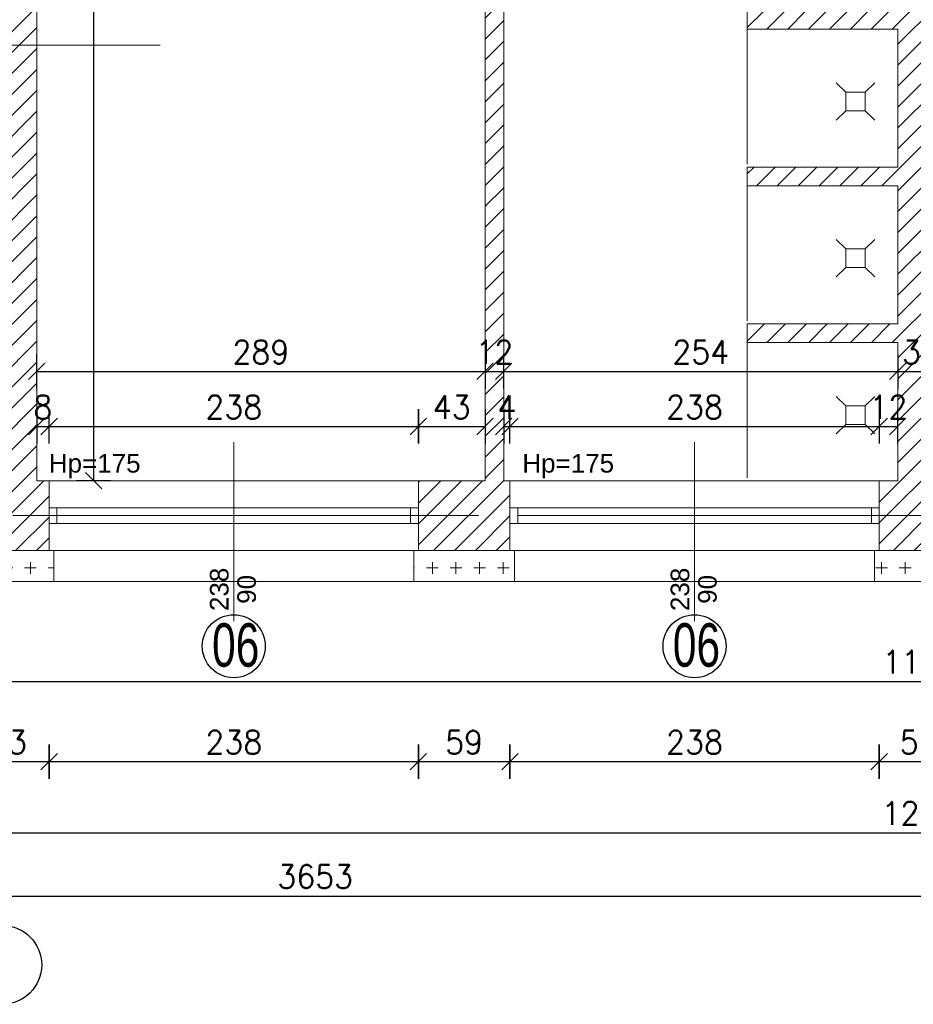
# Model space of a CAD drawing. Header units: millimetres. Extents: x -37273 to 136949, y -1495242345 to -598.
# Tile 33 of 53: x 56629 to 57205, y -18036 to -17401. Entities that reach past the tile are written whole.
import ezdxf

# ---------------------------------------------------------------- set-up
doc = ezdxf.new("R2010")
doc.units = ezdxf.units.MM
doc.linetypes.add('ACAD_ISO10W100', pattern=[18, 12, -3, 0, -3])
for name, color, linetype, lineweight in [('A-OKN', 3, 'Continuous', 13), ('urządzenia', 252, 'Continuous', 0), ('wymiarowannie', 253, 'Continuous', 5), ('ściany', 190, 'Continuous', 25)]:
    doc.layers.add(name, color=color, linetype=linetype, lineweight=lineweight)
for name, color, linetype in [('OPISY', 4, 'Continuous'), ('wym', 1, 'Continuous'), ('ściana', 7, 'Continuous')]:
    doc.layers.add(name, color=color, linetype=linetype)
doc.styles.add('op2', font='arial.ttf')
doc.styles.get("Standard").update_dxf_attribs({"font": 'arial.ttf'})
doc.styles.add('WYM_50', font='simplex.shx', dxfattribs={"width": 0.95})
doc.dimstyles.new('50', dxfattribs={"dimtxt": 15, "dimasz": 0.15, "dimexe": 13, "dimexo": 30, "dimgap": 5, "dimtad": 1, "dimdec": 0, "dimrnd": 0.5, "dimzin": 1, "dimdsep": 46, "dimtxsty": 'WYM_50', "dimblk": 'A', "dimcen": 3, "dimdle": 5, "dimse1": 1, "dimse2": 1, "dimclrd": 256, "dimclre": 256, "dimclrt": 2, "dimaunit": 1, "dimadec": 0, "dimazin": 0, "dimtfac": 0.32, "dimtdec": 0, "dimtix": 1, "dimtmove": 1, "dimatfit": 3, "dimldrblk": 'A', "dimfxl": 1, "dimtvp": 0.08, "dimtolj": 1, "dimtzin": 1, "dimarcsym": 0})
pattern_1 = [(90, (-12462.238, -3.81), (-15.24, 9e-16), [7.62, -7.62]), (180, (-12458.429, 0), (-2e-15, -15.24), [7.62, -7.62])]

# ---------------------------------------------------------------- blocks, each defined once
blk = doc.blocks.new('A')
at = {"color": 1, "linetype": 'Continuous'}
blk.add_line((0, 73.6), (0, -73.6), dxfattribs=at)
at = {"color": 7, "linetype": 'Continuous'}
blk.add_line((-35.3, -35.3), (35.3, 35.3), dxfattribs=at)
blk = doc.blocks.new('*D2030')
at = {"layer": 'Defpoints', "color": 0, "lineweight": 13, "ltscale": 3}
for p in [(56595.02, -17775.34), (56648.02, -17775.34), (56648.02, -17879.37)]:
    blk.add_point(p, dxfattribs=at)
at = {"layer": 'wym', "lineweight": -2}
blk.add_line((56595.17, -17879.37), (56647.87, -17879.37), dxfattribs=at)
at = {"layer": 'wym', "lineweight": -2, "ltscale": 3, "xscale": 0.15, "yscale": 0.15, "zscale": 0.15, "rotation": 180}
blk.add_blockref('A', (56595.02, -17879.37), dxfattribs=at)
at = {"layer": 'wym', "lineweight": -2, "ltscale": 3, "xscale": 0.15, "yscale": 0.15, "zscale": 0.15}
blk.add_blockref('A', (56648.02, -17879.37), dxfattribs=at)
at = {"layer": 'wym', "color": 2, "ltscale": 3, "insert": (56621.52, -17866.87), "char_height": 15, "attachment_point": 5, "style": 'WYM_50'}
blk.add_mtext('\\A1;53', dxfattribs=at)
blk = doc.blocks.new('*D2031')
at = {"layer": 'Defpoints', "color": 0, "lineweight": 13, "ltscale": 3}
for p in [(56648.02, -17771.82), (56886.02, -17771.82), (56886.02, -17879.37)]:
    blk.add_point(p, dxfattribs=at)
at = {"layer": 'wym', "lineweight": -2}
blk.add_line((56648.17, -17879.37), (56885.87, -17879.37), dxfattribs=at)
at = {"layer": 'wym', "lineweight": -2, "ltscale": 3, "xscale": 0.15, "yscale": 0.15, "zscale": 0.15, "rotation": 180}
blk.add_blockref('A', (56648.02, -17879.37), dxfattribs=at)
at = {"layer": 'wym', "lineweight": -2, "ltscale": 3, "xscale": 0.15, "yscale": 0.15, "zscale": 0.15}
blk.add_blockref('A', (56886.02, -17879.37), dxfattribs=at)
at = {"layer": 'wym', "color": 2, "ltscale": 3, "insert": (56767.02, -17866.87), "char_height": 15, "attachment_point": 5, "style": 'WYM_50'}
blk.add_mtext('\\A1;238', dxfattribs=at)
blk = doc.blocks.new('*D2032')
at = {"layer": 'Defpoints', "color": 0, "lineweight": 13, "ltscale": 3}
for p in [(56886.02, -17767.17), (56945.02, -17767.17), (56945.02, -17879.37)]:
    blk.add_point(p, dxfattribs=at)
at = {"layer": 'wym', "lineweight": -2}
blk.add_line((56886.17, -17879.37), (56944.87, -17879.37), dxfattribs=at)
at = {"layer": 'wym', "lineweight": -2, "ltscale": 3, "xscale": 0.15, "yscale": 0.15, "zscale": 0.15, "rotation": 180}
blk.add_blockref('A', (56886.02, -17879.37), dxfattribs=at)
at = {"layer": 'wym', "lineweight": -2, "ltscale": 3, "xscale": 0.15, "yscale": 0.15, "zscale": 0.15}
blk.add_blockref('A', (56945.02, -17879.37), dxfattribs=at)
at = {"layer": 'wym', "color": 2, "ltscale": 3, "insert": (56915.52, -17866.87), "char_height": 15, "attachment_point": 5, "style": 'WYM_50'}
blk.add_mtext('\\A1;59', dxfattribs=at)
blk = doc.blocks.new('*D2033')
at = {"layer": 'Defpoints', "color": 0, "lineweight": 13, "ltscale": 3}
for p in [(56945.02, -17775.34), (57183.02, -17775.34), (57183.02, -17879.37)]:
    blk.add_point(p, dxfattribs=at)
at = {"layer": 'wym', "lineweight": -2}
blk.add_line((56945.17, -17879.37), (57182.87, -17879.37), dxfattribs=at)
at = {"layer": 'wym', "lineweight": -2, "ltscale": 3, "xscale": 0.15, "yscale": 0.15, "zscale": 0.15, "rotation": 180}
blk.add_blockref('A', (56945.02, -17879.37), dxfattribs=at)
at = {"layer": 'wym', "lineweight": -2, "ltscale": 3, "xscale": 0.15, "yscale": 0.15, "zscale": 0.15}
blk.add_blockref('A', (57183.02, -17879.37), dxfattribs=at)
at = {"layer": 'wym', "color": 2, "ltscale": 3, "insert": (57064.02, -17866.87), "char_height": 15, "attachment_point": 5, "style": 'WYM_50'}
blk.add_mtext('\\A1;238', dxfattribs=at)
blk = doc.blocks.new('*D2034')
at = {"layer": 'Defpoints', "color": 0, "lineweight": 13, "ltscale": 3}
for p in [(57183.02, -17775.34), (57234.02, -17775.34), (57234.02, -17879.37)]:
    blk.add_point(p, dxfattribs=at)
at = {"layer": 'wym', "lineweight": -2}
blk.add_line((57183.17, -17879.37), (57233.87, -17879.37), dxfattribs=at)
at = {"layer": 'wym', "lineweight": -2, "ltscale": 3, "xscale": 0.15, "yscale": 0.15, "zscale": 0.15, "rotation": 180}
blk.add_blockref('A', (57183.02, -17879.37), dxfattribs=at)
at = {"layer": 'wym', "lineweight": -2, "ltscale": 3, "xscale": 0.15, "yscale": 0.15, "zscale": 0.15}
blk.add_blockref('A', (57234.02, -17879.37), dxfattribs=at)
at = {"layer": 'wym', "color": 2, "ltscale": 3, "insert": (57208.52, -17866.87), "char_height": 15, "attachment_point": 5, "style": 'WYM_50'}
blk.add_mtext('\\A1;51', dxfattribs=at)
blk = doc.blocks.new('*D2036')
at = {"layer": 'Defpoints', "color": 0, "lineweight": 13, "ltscale": 3}
for p in [(57801.02, -17764.78), (56618.02, -17799.58), (57801.02, -17827.69)]:
    blk.add_point(p, dxfattribs=at)
at = {"layer": 'wym', "lineweight": -2}
blk.add_line((56618.17, -17827.69), (57800.87, -17827.69), dxfattribs=at)
at = {"layer": 'wym', "lineweight": -2, "ltscale": 3, "xscale": 0.15, "yscale": 0.15, "zscale": 0.15, "rotation": 180}
blk.add_blockref('A', (56618.02, -17827.69), dxfattribs=at)
at = {"layer": 'wym', "lineweight": -2, "ltscale": 3, "xscale": 0.15, "yscale": 0.15, "zscale": 0.15}
blk.add_blockref('A', (57801.02, -17827.69), dxfattribs=at)
at = {"layer": 'wym', "color": 2, "ltscale": 3, "insert": (57209.52, -17815.19), "char_height": 15, "attachment_point": 5, "style": 'WYM_50'}
blk.add_mtext('\\A1;1183', dxfattribs=at)
blk = doc.blocks.new('*D2051')
at = {"layer": 'Defpoints', "color": 0, "lineweight": 13, "ltscale": 3}
for p in [(56595.02, -17743.38), (57823.02, -17743.38), (57823.02, -17925.19)]:
    blk.add_point(p, dxfattribs=at)
at = {"layer": 'wym', "lineweight": -2}
blk.add_line((56595.17, -17925.19), (57822.87, -17925.19), dxfattribs=at)
at = {"layer": 'wym', "lineweight": -2, "ltscale": 3, "xscale": 0.15, "yscale": 0.15, "zscale": 0.15, "rotation": 180}
blk.add_blockref('A', (56595.02, -17925.19), dxfattribs=at)
at = {"layer": 'wym', "lineweight": -2, "ltscale": 3, "xscale": 0.15, "yscale": 0.15, "zscale": 0.15}
blk.add_blockref('A', (57823.02, -17925.19), dxfattribs=at)
at = {"layer": 'wym', "color": 2, "ltscale": 3, "insert": (57209.02, -17912.69), "char_height": 15, "attachment_point": 5, "style": 'WYM_50'}
blk.add_mtext('\\A1;1228', dxfattribs=at)
blk = doc.blocks.new('*D2053')
at = {"layer": 'Defpoints', "color": 0, "lineweight": 13, "ltscale": 3}
for p in [(54993.02, -17931.1), (58646.02, -17931.1), (58646.02, -17965.97)]:
    blk.add_point(p, dxfattribs=at)
at = {"layer": 'wym', "lineweight": -2}
blk.add_line((54993.17, -17965.97), (58645.87, -17965.97), dxfattribs=at)
at = {"layer": 'wym', "lineweight": -2, "ltscale": 3, "xscale": 0.15, "yscale": 0.15, "zscale": 0.15, "rotation": 180}
blk.add_blockref('A', (54993.02, -17965.97), dxfattribs=at)
at = {"layer": 'wym', "lineweight": -2, "ltscale": 3, "xscale": 0.15, "yscale": 0.15, "zscale": 0.15}
blk.add_blockref('A', (58646.02, -17965.97), dxfattribs=at)
at = {"layer": 'wym', "color": 2, "ltscale": 3, "insert": (56819.52, -17953.47), "char_height": 15, "attachment_point": 5, "style": 'WYM_50'}
blk.add_mtext('\\A1;3653', dxfattribs=at)
blk = doc.blocks.new('*D2136')
at = {"layer": 'Defpoints', "color": 0, "lineweight": 13, "ltscale": 3}
for p in [(56648.02, -17663.45), (56640.02, -17698.38), (56648.02, -17698.38)]:
    blk.add_point(p, dxfattribs=at)
at = {"layer": 'wym', "lineweight": -2}
for p, q in [((56639.87, -17663.45), (56639.72, -17663.45)), ((56640.02, -17663.45), (56648.02, -17663.45)), ((56648.17, -17663.45), (56648.32, -17663.45))]:
    blk.add_line(p, q, dxfattribs=at)
at = {"layer": 'wym', "lineweight": -2, "ltscale": 3, "xscale": 0.15, "yscale": 0.15, "zscale": 0.15}
blk.add_blockref('A', (56640.02, -17663.45), dxfattribs=at)
at = {"layer": 'wym', "lineweight": -2, "ltscale": 3, "xscale": 0.15, "yscale": 0.15, "zscale": 0.15, "rotation": 180}
blk.add_blockref('A', (56648.02, -17663.45), dxfattribs=at)
at = {"layer": 'wym', "color": 2, "ltscale": 3, "insert": (56644.02, -17650.95), "char_height": 15, "attachment_point": 5, "style": 'WYM_50'}
blk.add_mtext('\\A1;8', dxfattribs=at)
blk = doc.blocks.new('*D2137')
at = {"layer": 'Defpoints', "color": 0, "lineweight": 13, "ltscale": 3}
for p in [(56886.02, -17663.45), (56648.02, -17708.53), (56886.02, -17708.53)]:
    blk.add_point(p, dxfattribs=at)
at = {"layer": 'wym', "lineweight": -2}
blk.add_line((56648.17, -17663.45), (56885.87, -17663.45), dxfattribs=at)
at = {"layer": 'wym', "lineweight": -2, "ltscale": 3, "xscale": 0.15, "yscale": 0.15, "zscale": 0.15, "rotation": 180}
blk.add_blockref('A', (56648.02, -17663.45), dxfattribs=at)
at = {"layer": 'wym', "lineweight": -2, "ltscale": 3, "xscale": 0.15, "yscale": 0.15, "zscale": 0.15}
blk.add_blockref('A', (56886.02, -17663.45), dxfattribs=at)
at = {"layer": 'wym', "color": 2, "ltscale": 3, "insert": (56767.02, -17650.95), "char_height": 15, "attachment_point": 5, "style": 'WYM_50'}
blk.add_mtext('\\A1;238', dxfattribs=at)
blk = doc.blocks.new('*D2138')
at = {"layer": 'Defpoints', "color": 0, "lineweight": 13, "ltscale": 3}
for p in [(56929.02, -17663.45), (56929.02, -17698.38), (56886.02, -17702.4)]:
    blk.add_point(p, dxfattribs=at)
at = {"layer": 'wym', "lineweight": -2}
blk.add_line((56886.17, -17663.45), (56928.87, -17663.45), dxfattribs=at)
at = {"layer": 'wym', "lineweight": -2, "ltscale": 3, "xscale": 0.15, "yscale": 0.15, "zscale": 0.15, "rotation": 180}
blk.add_blockref('A', (56886.02, -17663.45), dxfattribs=at)
at = {"layer": 'wym', "lineweight": -2, "ltscale": 3, "xscale": 0.15, "yscale": 0.15, "zscale": 0.15}
blk.add_blockref('A', (56929.02, -17663.45), dxfattribs=at)
at = {"layer": 'wym', "color": 2, "ltscale": 3, "insert": (56907.52, -17650.95), "char_height": 15, "attachment_point": 5, "style": 'WYM_50'}
blk.add_mtext('\\A1;43', dxfattribs=at)
blk = doc.blocks.new('*D2139')
at = {"layer": 'Defpoints', "color": 0, "lineweight": 13, "ltscale": 3}
for p in [(56945.02, -17663.45), (56941.02, -17670.45), (56945.02, -17698.38)]:
    blk.add_point(p, dxfattribs=at)
at = {"layer": 'wym', "lineweight": -2}
for p, q in [((56940.87, -17663.45), (56940.72, -17663.45)), ((56941.02, -17663.45), (56945.02, -17663.45)), ((56945.17, -17663.45), (56945.32, -17663.45))]:
    blk.add_line(p, q, dxfattribs=at)
at = {"layer": 'wym', "lineweight": -2, "ltscale": 3, "xscale": 0.15, "yscale": 0.15, "zscale": 0.15}
blk.add_blockref('A', (56941.02, -17663.45), dxfattribs=at)
at = {"layer": 'wym', "lineweight": -2, "ltscale": 3, "xscale": 0.15, "yscale": 0.15, "zscale": 0.15, "rotation": 180}
blk.add_blockref('A', (56945.02, -17663.45), dxfattribs=at)
at = {"layer": 'wym', "color": 2, "ltscale": 3, "insert": (56943.02, -17650.95), "char_height": 15, "attachment_point": 5, "style": 'WYM_50'}
blk.add_mtext('\\A1;4', dxfattribs=at)
blk = doc.blocks.new('*D2140')
at = {"layer": 'Defpoints', "color": 0, "lineweight": 13, "ltscale": 3}
for p in [(57183.02, -17663.45), (56945.02, -17698.38), (57183.02, -17698.38)]:
    blk.add_point(p, dxfattribs=at)
at = {"layer": 'wym', "lineweight": -2}
blk.add_line((56945.17, -17663.45), (57182.87, -17663.45), dxfattribs=at)
at = {"layer": 'wym', "lineweight": -2, "ltscale": 3, "xscale": 0.15, "yscale": 0.15, "zscale": 0.15, "rotation": 180}
blk.add_blockref('A', (56945.02, -17663.45), dxfattribs=at)
at = {"layer": 'wym', "lineweight": -2, "ltscale": 3, "xscale": 0.15, "yscale": 0.15, "zscale": 0.15}
blk.add_blockref('A', (57183.02, -17663.45), dxfattribs=at)
at = {"layer": 'wym', "color": 2, "ltscale": 3, "insert": (57064.02, -17650.95), "char_height": 15, "attachment_point": 5, "style": 'WYM_50'}
blk.add_mtext('\\A1;238', dxfattribs=at)
blk = doc.blocks.new('*D2141')
at = {"layer": 'Defpoints', "color": 0, "lineweight": 13, "ltscale": 3}
for p in [(57195.02, -17663.45), (57183.02, -17672.69), (57195.02, -17672.69)]:
    blk.add_point(p, dxfattribs=at)
at = {"layer": 'wym', "lineweight": -2}
for p, q in [((57182.87, -17663.45), (57182.72, -17663.45)), ((57183.02, -17663.45), (57195.02, -17663.45)), ((57195.17, -17663.45), (57195.32, -17663.45))]:
    blk.add_line(p, q, dxfattribs=at)
at = {"layer": 'wym', "lineweight": -2, "ltscale": 3, "xscale": 0.15, "yscale": 0.15, "zscale": 0.15}
blk.add_blockref('A', (57183.02, -17663.45), dxfattribs=at)
at = {"layer": 'wym', "lineweight": -2, "ltscale": 3, "xscale": 0.15, "yscale": 0.15, "zscale": 0.15, "rotation": 180}
blk.add_blockref('A', (57195.02, -17663.45), dxfattribs=at)
at = {"layer": 'wym', "color": 2, "ltscale": 3, "insert": (57189.02, -17650.95), "char_height": 15, "attachment_point": 5, "style": 'WYM_50'}
blk.add_mtext('\\A1;12', dxfattribs=at)
blk = doc.blocks.new('*D2147')
at = {"layer": 'Defpoints', "color": 0, "lineweight": 13, "ltscale": 3}
for p in [(56640.02, -17607.78), (56929.02, -17607.78), (56929.02, -17627.99)]:
    blk.add_point(p, dxfattribs=at)
at = {"layer": 'wym', "lineweight": -2}
blk.add_line((56640.17, -17627.99), (56928.87, -17627.99), dxfattribs=at)
at = {"layer": 'wym', "lineweight": -2, "ltscale": 3, "xscale": 0.15, "yscale": 0.15, "zscale": 0.15, "rotation": 180}
blk.add_blockref('A', (56640.02, -17627.99), dxfattribs=at)
at = {"layer": 'wym', "lineweight": -2, "ltscale": 3, "xscale": 0.15, "yscale": 0.15, "zscale": 0.15}
blk.add_blockref('A', (56929.02, -17627.99), dxfattribs=at)
at = {"layer": 'wym', "color": 2, "ltscale": 3, "insert": (56784.52, -17615.49), "char_height": 15, "attachment_point": 5, "style": 'WYM_50'}
blk.add_mtext('\\A1;289', dxfattribs=at)
blk = doc.blocks.new('*D2148')
at = {"layer": 'Defpoints', "color": 0, "lineweight": 13, "ltscale": 3}
for p in [(56929.02, -17595.73), (56941.02, -17595.73), (56941.02, -17627.99)]:
    blk.add_point(p, dxfattribs=at)
at = {"layer": 'wym', "lineweight": -2}
for p, q in [((56928.87, -17627.99), (56928.72, -17627.99)), ((56929.02, -17627.99), (56941.02, -17627.99)), ((56941.17, -17627.99), (56941.32, -17627.99))]:
    blk.add_line(p, q, dxfattribs=at)
at = {"layer": 'wym', "lineweight": -2, "ltscale": 3, "xscale": 0.15, "yscale": 0.15, "zscale": 0.15}
blk.add_blockref('A', (56929.02, -17627.99), dxfattribs=at)
at = {"layer": 'wym', "lineweight": -2, "ltscale": 3, "xscale": 0.15, "yscale": 0.15, "zscale": 0.15, "rotation": 180}
blk.add_blockref('A', (56941.02, -17627.99), dxfattribs=at)
at = {"layer": 'wym', "color": 2, "ltscale": 3, "insert": (56935.02, -17615.49), "char_height": 15, "attachment_point": 5, "style": 'WYM_50'}
blk.add_mtext('\\A1;12', dxfattribs=at)
blk = doc.blocks.new('*D2149')
at = {"layer": 'Defpoints', "color": 0, "lineweight": 13, "ltscale": 3}
for p in [(56941.02, -17610.33), (57195.02, -17610.33), (57195.02, -17627.99)]:
    blk.add_point(p, dxfattribs=at)
at = {"layer": 'wym', "lineweight": -2}
blk.add_line((56941.17, -17627.99), (57194.87, -17627.99), dxfattribs=at)
at = {"layer": 'wym', "lineweight": -2, "ltscale": 3, "xscale": 0.15, "yscale": 0.15, "zscale": 0.15, "rotation": 180}
blk.add_blockref('A', (56941.02, -17627.99), dxfattribs=at)
at = {"layer": 'wym', "lineweight": -2, "ltscale": 3, "xscale": 0.15, "yscale": 0.15, "zscale": 0.15}
blk.add_blockref('A', (57195.02, -17627.99), dxfattribs=at)
at = {"layer": 'wym', "color": 2, "ltscale": 3, "insert": (57068.02, -17615.49), "char_height": 15, "attachment_point": 5, "style": 'WYM_50'}
blk.add_mtext('\\A1;254', dxfattribs=at)
blk = doc.blocks.new('*D2150')
at = {"layer": 'Defpoints', "color": 0, "lineweight": 13, "ltscale": 3}
for p in [(57195.02, -17615.38), (57225.02, -17615.38), (57225.02, -17627.99)]:
    blk.add_point(p, dxfattribs=at)
at = {"layer": 'wym', "lineweight": -2}
for p, q in [((57194.87, -17627.99), (57194.72, -17627.99)), ((57195.02, -17627.99), (57225.02, -17627.99)), ((57225.17, -17627.99), (57225.32, -17627.99))]:
    blk.add_line(p, q, dxfattribs=at)
at = {"layer": 'wym', "lineweight": -2, "ltscale": 3, "xscale": 0.15, "yscale": 0.15, "zscale": 0.15}
blk.add_blockref('A', (57195.02, -17627.99), dxfattribs=at)
at = {"layer": 'wym', "lineweight": -2, "ltscale": 3, "xscale": 0.15, "yscale": 0.15, "zscale": 0.15, "rotation": 180}
blk.add_blockref('A', (57225.02, -17627.99), dxfattribs=at)
at = {"layer": 'wym', "color": 2, "ltscale": 3, "insert": (57210.02, -17615.49), "char_height": 15, "attachment_point": 5, "style": 'WYM_50'}
blk.add_mtext('\\A1;30', dxfattribs=at)
blk = doc.blocks.new('*D2154')
at = {"layer": 'Defpoints', "color": 0, "lineweight": 13, "ltscale": 3}
for p in [(56676.74, -17024.38), (56686.92, -17024.38), (56686.92, -17698.38)]:
    blk.add_point(p, dxfattribs=at)
at = {"layer": 'wym', "lineweight": -2}
blk.add_line((56676.74, -17698.23), (56676.74, -17024.53), dxfattribs=at)
at = {"layer": 'wym', "lineweight": -2, "ltscale": 3, "xscale": 0.15, "yscale": 0.15, "zscale": 0.15}
for p, rotation in [((56676.74, -17024.38), 90), ((56676.74, -17698.38), 270)]:
    blk.add_blockref('A', p, dxfattribs=dict(at, rotation=rotation))
at = {"layer": 'wym', "color": 2, "ltscale": 3, "insert": (56664.24, -17361.38), "char_height": 15, "attachment_point": 5, "rotation": 90, "style": 'WYM_50'}
blk.add_mtext('\\A1;674', dxfattribs=at)

msp = doc.modelspace()

# ---------------------------------------------------------------- hatches: boundary and pattern name
at = {"layer": 'wymiarowannie', "lineweight": 13, "ltscale": 3}
h = msp.add_hatch(dxfattribs=at)
h.set_pattern_fill('ANSI31', color=5, scale=3)
h.set_pattern_definition([(45, (56586.015, -17743.378), (-6.73519, 6.73519), [])])
h.paths.add_polyline_path([(56618.02, -16999.38), (56837.02, -16999.38), (56837.02, -17024.38), (56640.02, -17024.38), (56640.02, -17417.88), (56618.02, -17417.88)])
h.paths.add_polyline_path([(56886.02, -17720.88), (56886.02, -17698.38), (56929.02, -17698.38), (56929.02, -17164.38), (56959.02, -17164.38), (56959.02, -17176.38), (56941.02, -17176.38), (56941.02, -17698.38), (56945.02, -17698.38), (56945.02, -17720.88)])
h.paths.add_polyline_path([(56586.02, -17417.88), (56586.02, -17395.38), (56615.02, -17395.38), (56615.02, -17312.83), (56615.02, -17312.45), (56615.02, -17312.07), (56615.02, -17024.38), (56601.24, -17024.38), (56601.24, -16999.38), (56618.02, -16999.38), (56618.02, -17417.88)])
h.paths.add_polyline_path([(56886.02, -17743.38), (56886.02, -17720.88), (56945.02, -17720.88), (56945.02, -17743.38)])
h.paths.add_polyline_path([(57183.02, -17743.38), (57183.02, -17720.88), (57234.02, -17720.88), (57234.02, -17743.38)])
h.paths.add_polyline_path([(56675.49, -16996.59), (56675.49, -17027.16), (56652.99, -17027.16), (56652.99, -16996.59)], flags=9)
h.paths.add_polyline_path([(56948.94, -17626.74), (56921.09, -17626.74), (56921.09, -17604.24), (56948.94, -17604.24)], flags=9)
h.paths.add_polyline_path([(56951.85, -17662.2), (56934.18, -17662.2), (56934.18, -17639.7), (56951.85, -17639.7)], flags=9)
h = msp.add_hatch(dxfattribs=at)
h.set_pattern_fill('ANSI31', color=5, scale=3)
h.set_pattern_definition([(45, (56586.015, -17743.378), (-6.73519, 6.73519), [])])
h.paths.add_polyline_path([(57032.02, -17176.38), (57032.02, -17164.38), (57079.02, -17164.38), (57079.02, -17151.73), (57091.02, -17151.73), (57091.02, -17294.38), (57195.02, -17294.38), (57195.02, -17129.76), (57225.02, -17129.76), (57225.02, -17294.38), (57329.02, -17294.38), (57329.02, -17151.73), (57341.02, -17151.73), (57341.02, -17164.38), (57381.02, -17164.38), (57381.02, -17176.38), (57341.02, -17176.38), (57341.02, -17306.38), (57225.02, -17306.38), (57225.02, -17395.38), (57322.02, -17395.38), (57322.02, -17407.38), (57225.02, -17407.38), (57225.02, -17496.38), (57322.02, -17496.38), (57322.02, -17508.38), (57225.02, -17508.38), (57225.02, -17597.38), (57322.02, -17597.38), (57322.02, -17609.38), (57225.02, -17609.38), (57225.02, -17698.38), (57234.02, -17698.38), (57234.02, -17720.88), (57183.02, -17720.88), (57183.02, -17698.38), (57195.02, -17698.38), (57195.02, -17609.38), (57098.02, -17609.38), (57098.02, -17597.38), (57195.02, -17597.38), (57195.02, -17508.38), (57098.02, -17508.38), (57098.02, -17496.38), (57195.02, -17496.38), (57195.02, -17407.38), (57098.02, -17407.38), (57098.02, -17395.38), (57195.02, -17395.38), (57195.02, -17306.38), (57079.02, -17306.38), (57079.02, -17176.38)])
h.paths.add_polyline_path([(56937.02, -17024.38), (56937.02, -16999.38), (57495.02, -16999.38), (57495.02, -17024.38), (57341.02, -17024.38), (57341.02, -17062.63), (57329.02, -17062.63), (57329.02, -17024.38), (57279.9, -17024.38), (57279.53, -17024.32), (57279.16, -17024.26), (57278.79, -17024.21), (57278.42, -17024.17), (57278.05, -17024.13), (57277.67, -17024.09), (57277.3, -17024.06), (57276.92, -17024.04), (57276.54, -17024.02), (57276.16, -17024.01), (57275.77, -17024), (57275.39, -17024), (57275.01, -17024), (57274.62, -17024.01), (57274.24, -17024.02), (57273.86, -17024.04), (57273.48, -17024.06), (57273.11, -17024.09), (57272.73, -17024.13), (57272.36, -17024.17), (57271.99, -17024.21), (57271.62, -17024.26), (57271.25, -17024.32), (57270.88, -17024.38), (57225.02, -17024.38), (57195.02, -17024.38), (57149.15, -17024.38), (57148.78, -17024.32), (57148.41, -17024.26), (57148.04, -17024.21), (57147.67, -17024.17), (57147.3, -17024.13), (57146.92, -17024.09), (57146.55, -17024.06), (57146.17, -17024.04), (57145.79, -17024.02), (57145.41, -17024.01), (57145.02, -17024), (57144.64, -17024), (57144.26, -17024), (57143.87, -17024.01), (57143.49, -17024.02), (57143.11, -17024.04), (57142.73, -17024.06), (57142.36, -17024.09), (57141.98, -17024.13), (57141.61, -17024.17), (57141.24, -17024.21), (57140.87, -17024.26), (57140.5, -17024.32), (57140.14, -17024.38), (57091.02, -17024.38), (57091.02, -17062.63), (57079.02, -17062.63), (57079.02, -17024.38)])
h.paths.add_polyline_path([(57225.3, -17626.74), (57194.73, -17626.74), (57194.73, -17604.24), (57225.3, -17604.24)], flags=9)
h.paths.add_polyline_path([(57202.94, -17662.2), (57175.09, -17662.2), (57175.09, -17639.7), (57202.94, -17639.7)], flags=9)
h.paths.add_polyline_path([(57237.68, -17662.2), (57221.35, -17662.2), (57221.35, -17639.7), (57237.68, -17639.7)], flags=9)
h = msp.add_hatch(dxfattribs=at)
h.set_pattern_fill('ANSI31', color=5, scale=3)
h.set_pattern_definition([(45, (56586.015, -17743.378), (-6.7352, 6.7352), [])])
h.paths.add_polyline_path([(56586.02, -17440.38), (56586.02, -17417.88), (56618.02, -17417.88), (56618.02, -17720.88), (56595.02, -17720.88), (56595.02, -17440.38)])
h.paths.add_polyline_path([(56618.02, -17720.88), (56618.02, -17417.88), (56640.02, -17417.88), (56640.02, -17698.38), (56648.02, -17698.38), (56648.02, -17720.88)])
h.paths.add_polyline_path([(56618.02, -17743.38), (56618.02, -17720.88), (56648.02, -17720.88), (56648.02, -17743.38)])
h.paths.add_polyline_path([(56595.02, -17720.88), (56618.02, -17720.88), (56618.02, -17743.38), (56595.02, -17743.38)])
h.paths.add_polyline_path([(56652.52, -17662.2), (56635.52, -17662.2), (56635.52, -17639.7), (56652.52, -17639.7)], flags=9)
h = msp.add_hatch(dxfattribs=at)
h.set_pattern_fill('CROSS', color=1, scale=0.6, angle=45)
h.set_pattern_definition(pattern_1)
h.paths.add_polyline_path([(56575.02, -17720.88), (56595.02, -17720.88), (56595.02, -17743.38), (56618.02, -17743.38), (56618.02, -17763.38), (56575.02, -17763.38)])
h.paths.add_polyline_path([(56651.02, -17763.38), (56651.02, -17743.38), (56648.02, -17743.38), (56618.02, -17743.38), (56618.02, -17763.38)])
h = msp.add_hatch(dxfattribs=at)
h.set_pattern_fill('CROSS', color=1, scale=0.6, angle=45)
h.set_pattern_definition(pattern_1)
h.paths.add_polyline_path([(57801.02, -17763.38), (57801.02, -17743.38), (57823.02, -17743.38), (57823.02, -17720.88), (57843.02, -17720.88), (57843.02, -17763.38)])
h.paths.add_polyline_path([(57469.02, -17763.38), (57534.02, -17763.38), (57534.02, -17743.38), (57531.02, -17743.38), (57472.02, -17743.38), (57469.02, -17743.38)])
h.paths.add_polyline_path([(56883.02, -17763.38), (56948.02, -17763.38), (56948.02, -17743.38), (56945.02, -17743.38), (56886.02, -17743.38), (56883.02, -17743.38)])
h.paths.add_polyline_path([(57180.02, -17763.38), (57237.02, -17763.38), (57237.02, -17743.38), (57234.02, -17743.38), (57183.02, -17743.38), (57180.02, -17743.38)])
h.paths.add_polyline_path([(57766.02, -17763.38), (57801.02, -17763.38), (57801.02, -17743.38), (57769.02, -17743.38), (57766.02, -17743.38)])

# ---------------------------------------------------------------- linework, layer by layer
at = {"layer": 'A-OKN'}
for p, q in [((56886.02, -17698.38), (56648.02, -17698.38)), ((57183.02, -17698.38), (56945.02, -17698.38)), ((56886.02, -17715.88), (56648.02, -17715.88)), ((56886.02, -17715.88), (56648.02, -17715.88)), ((56653.02, -17715.88), (56653.02, -17725.88)), ((56653.02, -17715.88), (56653.02, -17725.88)), ((56881.02, -17715.88), (56881.02, -17725.88)), ((56881.02, -17715.88), (56881.02, -17725.88)), ((57183.02, -17715.88), (56945.02, -17715.88)), ((57183.02, -17715.88), (56945.02, -17715.88)), ((56950.02, -17715.88), (56950.02, -17725.88)), ((56950.02, -17715.88), (56950.02, -17725.88)), ((57178.02, -17715.88), (57178.02, -17725.88)), ((57178.02, -17715.88), (57178.02, -17725.88)), ((56653.02, -17720.88), (56881.02, -17720.88)), ((56653.02, -17720.88), (56881.02, -17720.88)), ((56950.02, -17720.88), (57178.02, -17720.88)), ((56950.02, -17720.88), (57178.02, -17720.88)), ((56886.02, -17725.88), (56648.02, -17725.88)), ((56886.02, -17725.88), (56648.02, -17725.88)), ((57183.02, -17725.88), (56945.02, -17725.88)), ((57183.02, -17725.88), (56945.02, -17725.88)), ((56886.02, -17743.38), (56648.02, -17743.38)), ((57183.02, -17743.38), (56945.02, -17743.38))]:
    msp.add_line(p, q, dxfattribs=at)
for points in [[(56651.02, -17763.38), (56883.02, -17763.38)], [(56948.02, -17763.38), (57180.02, -17763.38), (57180.02, -17763.38)]]:
    msp.add_lwpolyline(points, dxfattribs=at)
at = {"layer": 'wymiarowannie', "color": 251, "lineweight": 13, "ltscale": 3}
for p, q in [((57098.02, -17407.38), (57098.02, -17494.49)), ((57155.35, -17442.07), (57161.57, -17448.09)), ((57174, -17448.09), (57180.22, -17442.07)), ((57155.35, -17466.15), (57161.57, -17460.13)), ((57174, -17460.13), (57180.22, -17466.15)), ((57098.02, -17508.38), (57098.02, -17595.49)), ((57155.35, -17543.07), (57161.57, -17549.09)), ((57174, -17549.09), (57180.22, -17543.07)), ((57155.35, -17567.15), (57161.57, -17561.13)), ((57174, -17561.13), (57180.22, -17567.15)), ((57098.02, -17609.38), (57098.02, -17696.49)), ((57155.35, -17644.07), (57161.57, -17650.09)), ((57174, -17650.09), (57180.22, -17644.07)), ((57155.35, -17668.15), (57161.57, -17662.13)), ((57174, -17662.13), (57180.22, -17668.15))]:
    msp.add_line(p, q, dxfattribs=at)
at = {"layer": 'wymiarowannie', "color": 251, "linetype": 'ACAD_ISO10W100', "lineweight": 13, "ltscale": 10}
for p, q in [((56719.52, -17417.88), (54535.13, -17417.88)), ((58005.32, -17720.88), (54535.13, -17720.88))]:
    msp.add_line(p, q, dxfattribs=at)
at = {"layer": 'wymiarowannie', "ltscale": 3}
for p, q in [((56767.02, -17673.52), (56767.02, -17788.84)), ((57064.02, -17673.52), (57064.02, -17788.84))]:
    msp.add_line(p, q, dxfattribs=at)
at = {"layer": 'wymiarowannie', "color": 1, "lineweight": 13, "ltscale": 3}
for p, q in [((56648.02, -17698.38), (56640.02, -17698.38)), ((57195.02, -17698.38), (57183.02, -17698.38)), ((57183.02, -17698.38), (57183.02, -17743.38))]:
    msp.add_line(p, q, dxfattribs=at)
at = {"layer": 'wymiarowannie', "color": 251, "lineweight": 13, "ltscale": 3}
for points in [[(57161.57, -17448.09), (57174, -17448.09), (57174, -17460.13), (57161.57, -17460.13)], [(57161.57, -17549.09), (57174, -17549.09), (57174, -17561.13), (57161.57, -17561.13)], [(57161.57, -17650.09), (57174, -17650.09), (57174, -17662.13), (57161.57, -17662.13)]]:
    msp.add_lwpolyline(points, close=True, dxfattribs=at)
at = {"layer": 'ściana', "lineweight": 13, "ltscale": 3}
for p, q in [((56640.02, -17024.38), (56640.02, -17698.38)), ((56929.02, -17164.38), (56929.02, -17698.38)), ((56941.02, -17176.38), (56941.02, -17698.38)), ((57098.02, -17407.38), (57098.02, -17395.38)), ((57195.02, -17407.38), (57098.02, -17407.38)), ((57195.02, -17407.38), (57195.02, -17496.38)), ((57195.02, -17496.38), (57098.02, -17496.38)), ((57098.02, -17508.38), (57098.02, -17496.38)), ((57195.02, -17508.38), (57098.02, -17508.38)), ((57195.02, -17508.38), (57195.02, -17597.38)), ((57195.02, -17597.38), (57098.02, -17597.38)), ((57098.02, -17609.38), (57098.02, -17597.38)), ((57195.02, -17609.38), (57098.02, -17609.38)), ((57195.02, -17609.38), (57195.02, -17698.38)), ((56640.02, -17698.38), (56648.02, -17698.38)), ((56648.02, -17698.38), (56648.02, -17743.38)), ((56929.02, -17698.38), (56886.02, -17698.38)), ((56886.02, -17698.38), (56886.02, -17743.38)), ((56945.02, -17698.38), (56941.02, -17698.38)), ((56945.02, -17698.38), (56945.02, -17743.38)), ((57195.02, -17698.38), (57183.02, -17698.38)), ((57183.02, -17698.38), (57183.02, -17743.38)), ((56648.02, -17743.38), (56595.02, -17743.38)), ((56945.02, -17743.38), (56886.02, -17743.38)), ((57234.02, -17743.38), (57183.02, -17743.38))]:
    msp.add_line(p, q, dxfattribs=at)
at = {"layer": 'ściana', "color": 1, "lineweight": 13, "ltscale": 3}
for points in [[(56651.02, -17763.38), (56575.02, -17763.38), (56575.02, -17440.38), (56575.02, -17440.38)], [(56651.02, -17743.38), (56651.02, -17763.38)], [(56883.02, -17743.38), (56883.02, -17763.38)], [(56948.02, -17743.38), (56948.02, -17763.38)], [(57180.02, -17743.38), (57180.02, -17763.38)], [(56948.02, -17763.38), (56883.02, -17763.38)], [(57237.02, -17763.38), (57180.02, -17763.38)]]:
    msp.add_lwpolyline(points, dxfattribs=at)
at = {"layer": 'ściany', "color": 5, "ltscale": 100}
for centre, radius in [((56767.02, -17805.05), 20.32), ((57064.02, -17805.05), 20.32), ((56617.83, -18010.34), 25.39)]:
    msp.add_circle(centre, radius, dxfattribs=at)

# ---------------------------------------------------------------- texts
at = {"layer": 'OPISY', "color": 4, "ltscale": 3, "style": 'op2', "width": 0.7}
for p in [(56753.04, -17818.23), (57050.04, -17818.23)]:
    msp.add_text('06', height=28, dxfattribs=at).set_placement(p)
at = {"layer": 'urządzenia', "char_height": 12, "attachment_point": 5}
for insert in [(56677.38, -17688.98), (56982.59, -17688.98)]:
    msp.add_mtext('Hp=175', dxfattribs=dict(at, insert=insert))
at = {"layer": 'wymiarowannie', "color": 1, "lineweight": 13, "ltscale": 3, "char_height": 12, "attachment_point": 5, "rotation": 90}
for insert in [(56757.71, -17768.41), (57054.71, -17768.41)]:
    msp.add_mtext('238', dxfattribs=dict(at, insert=insert))
at = {"layer": 'wymiarowannie', "color": 1, "lineweight": 13, "ltscale": 3, "char_height": 12, "width": 30.7607, "attachment_point": 5, "rotation": 90}
for insert in [(56775.37, -17768.41), (57072.37, -17768.41)]:
    msp.add_mtext('90', dxfattribs=dict(at, insert=insert))

# ---------------------------------------------------------------- dimensions: what is measured, and where the dimension line sits
at = {"layer": 'wym'}
dim = msp.add_linear_dim(base=(56676.74, -17024.38), p1=(56686.92, -17698.38), p2=(56686.92, -17024.38), angle=90, dimstyle='50', override={"dimblk": 'A', "dimfxl": 0, "dimarcsym": 1}, dxfattribs=at)
dim.commit()
dim.dimension.update_dxf_attribs({"geometry": '*D2154', "text_midpoint": (56664.24, -17361.38)})
for base, p1, p2, picture, middle in [((56941.02, -17627.99), (56929.02, -17595.73), (56941.02, -17595.73), '*D2148', (56935.02, -17615.49)), ((56929.02, -17627.99), (56640.02, -17607.78), (56929.02, -17607.78), '*D2147', (56784.52, -17615.49)), ((57195.02, -17627.99), (56941.02, -17610.33), (57195.02, -17610.33), '*D2149', (57068.02, -17615.49)), ((57225.02, -17627.99), (57195.02, -17615.38), (57225.02, -17615.38), '*D2150', (57210.02, -17615.49)), ((56648.02, -17663.45), (56640.02, -17698.38), (56648.02, -17698.38), '*D2136', (56644.02, -17650.95)), ((56886.02, -17663.45), (56648.02, -17708.53), (56886.02, -17708.53), '*D2137', (56767.02, -17650.95)), ((56929.02, -17663.45), (56886.02, -17702.4), (56929.02, -17698.38), '*D2138', (56907.52, -17650.95)), ((56945.02, -17663.45), (56941.02, -17670.45), (56945.02, -17698.38), '*D2139', (56943.02, -17650.95)), ((57183.02, -17663.45), (56945.02, -17698.38), (57183.02, -17698.38), '*D2140', (57064.02, -17650.95)), ((57195.02, -17663.45), (57183.02, -17672.69), (57195.02, -17672.69), '*D2141', (57189.02, -17650.95)), ((57823.02, -17925.19), (56595.02, -17743.38), (57823.02, -17743.38), '*D2051', (57209.02, -17912.69)), ((57801.02, -17827.69), (56618.02, -17799.58), (57801.02, -17764.78), '*D2036', (57209.52, -17815.19)), ((56945.02, -17879.37), (56886.02, -17767.17), (56945.02, -17767.17), '*D2032', (56915.52, -17866.87)), ((56886.02, -17879.37), (56648.02, -17771.82), (56886.02, -17771.82), '*D2031', (56767.02, -17866.87)), ((56648.02, -17879.37), (56595.02, -17775.34), (56648.02, -17775.34), '*D2030', (56621.52, -17866.87)), ((57183.02, -17879.37), (56945.02, -17775.34), (57183.02, -17775.34), '*D2033', (57064.02, -17866.87)), ((57234.02, -17879.37), (57183.02, -17775.34), (57234.02, -17775.34), '*D2034', (57208.52, -17866.87)), ((58646.02, -17965.97), (54993.02, -17931.1), (58646.02, -17931.1), '*D2053', (56819.52, -17953.47))]:
    dim = msp.add_linear_dim(base=base, p1=p1, p2=p2, dimstyle='50', override={"dimblk": 'A', "dimfxl": 0, "dimarcsym": 1}, dxfattribs=at)
    dim.commit()
    dim.dimension.update_dxf_attribs({"geometry": picture, "text_midpoint": middle})

doc.saveas('drawing.dxf')
